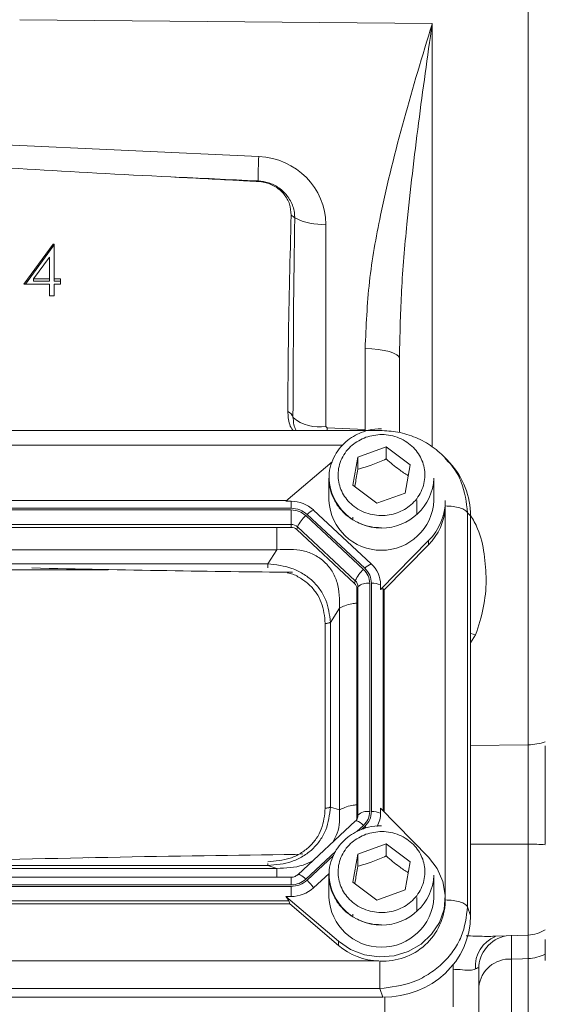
# Model space of a CAD drawing. Header units: inches. Extents: x 0.3 to 33.9, y 0.2 to 21.6.
# Tile 11 of 23: x 23.4 to 25.2, y 7.8 to 11.3. Entities that reach past the tile are written whole.
import ezdxf

# ---------------------------------------------------------------- set-up
doc = ezdxf.new("R2010")
doc.units = ezdxf.units.IN
doc.header["$MEASUREMENT"] = 0
doc.layers.add('SLD-0', color=7, linetype='Continuous', lineweight=15)
doc.styles.add('SLDTEXTSTYLE0', font='TXT', dxfattribs={"width": 0.75})
doc.dimstyles.new('SLDDIMSTYLE0', dxfattribs={"dimtxt": 0.25, "dimasz": 0.13, "dimexe": 0, "dimexo": 0.0625, "dimgap": 0.0625, "dimtad": 0, "dimtih": 1, "dimtoh": 1, "dimrnd": 1e-09, "dimzin": 12, "dimdsep": 46, "dimtxsty": 'SLDTEXTSTYLE0', "dimsah": 1, "dimcen": 0.09, "dimadec": 0, "dimazin": 3, "dimtfac": 1, "dimtofl": 0, "dimtmove": 0, "dimatfit": 3, "dimfxl": 1, "dimfrac": 2, "dimtolj": 1, "dimtzin": 12, "dimarcsym": 0})

# ---------------------------------------------------------------- blocks, each defined once
blk = doc.blocks.new('_D_10')
at = {"layer": 'SLD-0'}
for p, q in [((23.0055, 13.5316), (31.06, 13.5316)), ((30.935, 13.5316), (30.935, 10.1526)), ((30.3636, 9.7786), (30.3128, 9.7786)), ((30.3128, 9.7786), (30.3128, 9.3817)), ((31.5065, 9.7786), (31.5573, 9.7786)), ((31.5573, 9.7786), (31.5573, 9.3817)), ((30.3128, 9.3817), (30.3636, 9.3817)), ((31.5573, 9.3817), (31.5065, 9.3817)), ((30.935, 5.952), (30.935, 9.3309)), ((26.5026, 5.952), (31.06, 5.952))]:
    blk.add_line(p, q, dxfattribs=at)
for points in [[(30.935, 13.5316), (30.915, 13.4016), (30.955, 13.4016)], [(30.935, 5.952), (30.955, 6.082), (30.915, 6.082)]]:
    blk.add_solid(points, dxfattribs=at)
at = {"layer": 'SLD-0', "char_height": 0.25, "attachment_point": 1, "style": 'SLDTEXTSTYLE0'}
for s, insert in [('7.58', (30.5102, 10.1516, -1.544)), ('192.52', (30.4271, 9.704, -1.544))]:
    blk.add_mtext(s, dxfattribs=dict(at, insert=insert))

msp = doc.modelspace()

# ---------------------------------------------------------------- linework, layer by layer
at = {"color": 7, "linetype": 'Continuous', "lineweight": 15}
for p, q in [((25.1597, 8.7387), (25.1597, 12.1645)), ((24.8214, 11.2826), (23.3672, 11.2966)), ((22.9555, 10.8721), (24.2099, 10.8141)), ((24.4464, 10.5748), (24.4464, 9.8619)), ((23.3818, 10.3638), (23.4855, 10.5048)), ((23.3871, 10.3638), (23.4855, 10.4976)), ((23.4855, 10.5048), (23.489, 10.5048)), ((23.4855, 10.4976), (23.4855, 10.5048)), ((23.4855, 10.4976), (23.489, 10.4976)), ((23.489, 10.5048), (23.489, 10.382)), ((23.472, 10.459), (23.4153, 10.382)), ((23.472, 10.382), (23.472, 10.459)), ((23.472, 10.3638), (23.3818, 10.3638)), ((23.4153, 10.3748), (23.4153, 10.382)), ((23.4153, 10.382), (23.472, 10.382)), ((23.4153, 10.3748), (23.472, 10.3748)), ((23.472, 10.3748), (23.472, 10.382)), ((23.472, 10.3229), (23.472, 10.3638)), ((23.489, 10.382), (23.5109, 10.382)), ((23.489, 10.3748), (23.489, 10.382)), ((23.489, 10.3748), (23.5109, 10.3748)), ((23.489, 10.3638), (23.489, 10.3229)), ((23.5109, 10.3638), (23.489, 10.3638)), ((23.5109, 10.382), (23.5109, 10.3638)), ((23.489, 10.3229), (23.472, 10.3229)), ((24.5849, 9.8508), (24.5849, 10.1364)), ((24.7063, 10.1256), (24.7055, 10.102)), ((24.7055, 10.102), (24.7055, 9.8399)), ((24.3307, 9.8935), (24.3323, 9.8793)), ((24.6369, 9.8477), (21.2732, 9.8477)), ((24.4464, 9.8619), (24.4512, 9.857)), ((24.4512, 9.857), (24.5849, 9.8508)), ((24.5586, 9.7538), (24.6594, 9.79)), ((24.6594, 9.79), (24.7434, 9.7265)), ((24.6594, 9.79), (24.6594, 9.747)), ((24.4692, 9.7374), (24.3059, 9.5977)), ((24.5417, 9.6542), (24.5586, 9.7538)), ((24.5586, 9.7108), (24.5586, 9.7538)), ((24.7434, 9.7265), (24.7265, 9.6269)), ((24.8708, 9.7453), (24.8658, 9.7511)), ((24.8833, 9.7338), (24.8719, 9.7463)), ((24.4575, 9.6789), (24.4575, 9.6008)), ((24.8275, 9.6008), (24.8275, 9.6789)), ((24.6256, 9.5908), (24.5417, 9.6542)), ((24.7265, 9.6269), (24.6256, 9.5908)), ((24.3086, 9.6), (21.6015, 9.6)), ((24.3059, 9.5977), (24.3238, 9.5977)), ((24.3238, 9.5977), (24.3238, 9.5731)), ((24.7675, 9.5516), (24.7675, 9.6008)), ((24.8675, 9.5865), (24.8675, 9.6008)), ((24.8675, 9.5812), (24.8675, 9.5865)), ((24.3238, 9.5731), (21.5863, 9.5731)), ((24.3238, 9.5674), (21.5863, 9.5674)), ((24.3238, 9.5163), (24.3238, 9.5674)), ((24.6064, 9.3773), (24.4031, 9.567)), ((24.9461, 8.1676), (24.9461, 9.5575)), ((24.9565, 9.5461), (24.9461, 9.5575)), ((24.5793, 9.3574), (24.376, 9.5471)), ((24.5837, 9.3614), (24.3804, 9.5512)), ((24.541, 9.5417), (24.5413, 9.5343)), ((24.9565, 8.1368), (24.9565, 9.5461)), ((24.3238, 9.5163), (21.5863, 9.5163)), ((24.3238, 9.5057), (21.5863, 9.5057)), ((24.3238, 9.5057), (24.3238, 9.5163)), ((24.3443, 9.4978), (24.3468, 9.5074)), ((24.5475, 9.308), (24.3443, 9.4978)), ((24.5501, 9.3176), (24.3468, 9.5074)), ((24.6393, 9.2865), (24.8084, 9.4589)), ((24.8084, 9.4589), (24.8084, 9.4445)), ((24.2736, 9.4267), (21.6365, 9.4267)), ((24.2416, 9.3769), (24.2736, 9.4267)), ((24.652, 9.2852), (24.8084, 9.4445)), ((24.2416, 9.3769), (21.6685, 9.3769)), ((24.5475, 9.308), (24.5501, 9.3176)), ((24.601, 8.5034), (24.601, 9.3086)), ((24.6071, 8.5034), (24.6071, 9.3086)), ((24.556, 9.2888), (24.5596, 9.2961)), ((24.556, 8.4837), (24.556, 9.2888)), ((24.5596, 8.491), (24.5596, 9.2961)), ((24.6393, 9.2865), (24.6393, 9.3032)), ((24.652, 9.2852), (24.6485, 9.2888)), ((24.652, 8.5017), (24.652, 9.2852)), ((24.4624, 9.1707), (24.4945, 9.2205)), ((24.4945, 8.509), (24.4945, 9.2205)), ((24.4624, 8.519), (24.4624, 9.1707)), ((24.4442, 8.5153), (24.4442, 9.167)), ((24.4624, 8.519), (24.4945, 8.509)), ((24.6393, 8.5147), (24.6393, 8.498)), ((24.8084, 8.3423), (24.6393, 8.5147)), ((24.5566, 8.4781), (24.5542, 8.471)), ((24.556, 8.4837), (24.5596, 8.491)), ((24.5565, 8.4779), (24.556, 8.477)), ((24.5507, 8.4702), (24.3474, 8.2805)), ((24.5586, 8.3535), (24.6594, 8.3896)), ((24.6594, 8.3896), (24.7434, 8.3261)), ((24.6594, 8.3896), (24.6594, 8.3466)), ((23.6382, 8.341), (23.6095, 8.3404)), ((24.3653, 8.3546), (24.338, 8.3516)), ((24.5417, 8.2539), (24.5586, 8.3535)), ((24.5586, 8.3105), (24.5586, 8.3535)), ((21.6365, 8.3028), (24.2736, 8.3028)), ((21.6685, 8.3128), (24.2416, 8.3128)), ((24.2736, 8.3028), (24.2416, 8.3128)), ((24.7434, 8.3261), (24.7265, 8.2266)), ((24.3238, 8.2715), (21.5863, 8.2715)), ((24.4031, 8.2342), (24.4579, 8.2853)), ((24.4575, 8.2785), (24.4575, 8.2004)), ((24.8275, 8.2004), (24.8275, 8.2785)), ((21.5863, 8.2446), (24.3238, 8.2446)), ((21.5863, 8.2389), (24.3238, 8.2389)), ((24.3238, 8.2389), (24.3238, 8.2035)), ((24.6256, 8.1904), (24.5417, 8.2539)), ((24.3059, 8.2035), (24.4905, 8.0455)), ((24.3238, 8.2035), (24.3059, 8.2035)), ((24.7265, 8.2266), (24.6256, 8.1904)), ((24.7675, 8.1512), (24.7675, 8.2004)), ((24.8675, 8.1861), (24.8675, 8.2004)), ((21.5902, 8.1772), (24.3199, 8.1772)), ((21.5941, 8.1878), (24.316, 8.1878)), ((24.316, 8.1878), (24.3199, 8.1772)), ((24.4905, 8.0312), (24.3199, 8.1772)), ((24.9461, 8.1676), (24.9565, 8.1368)), ((24.541, 8.1413), (24.5413, 8.134)), ((25.043, 8.0635), (25.1597, 8.0676)), ((24.4905, 8.0455), (24.4905, 8.0312)), ((21.2765, 7.9762), (24.6336, 7.9762)), ((24.8955, 7.9636), (24.8955, 7.9548)), ((24.8955, 7.8146), (24.8955, 7.9548)), ((25.1014, 7.9829), (25.1014, 7.4962)), ((24.9855, 7.9483), (24.9855, 6.7436)), ((21.2732, 7.879), (24.6369, 7.879)), ((24.6473, 7.8482), (24.6369, 7.879)), ((21.2628, 7.8482), (24.6473, 7.8482))]:
    msp.add_line(p, q, dxfattribs=at)
at = {"color": 8, "linetype": 'Continuous', "lineweight": 15}
for p, q in [((24.8214, 11.2826), (24.8214, 9.7905)), ((24.4512, 9.857), (24.4508, 9.8477)), ((24.5849, 9.8508), (24.5848, 9.8477)), ((24.5064, 9.7963), (21.3497, 9.7963)), ((24.8674, 8.2088), (24.8674, 9.5781)), ((23.6794, 9.3562), (22.2317, 9.3562)), ((24.6485, 8.5053), (24.6485, 9.2888)), ((24.9745, 9.1266), (24.9565, 9.0986)), ((24.9565, 8.7366), (25.1597, 8.7387)), ((24.5557, 8.4325), (24.5793, 8.4546)), ((24.572, 8.4397), (24.5837, 8.4506)), ((25.1597, 8.3886), (24.9565, 8.3885)), ((25.1597, 8.0676), (25.1597, 8.3886)), ((24.376, 8.2648), (24.4804, 8.3622)), ((24.3804, 8.2608), (24.4738, 8.348)), ((24.3238, 8.2446), (24.3238, 8.2715)), ((25.1597, 7.4486), (25.1597, 7.985)), ((24.6543, 7.7285), (24.6543, 7.8482))]:
    msp.add_line(p, q, dxfattribs=at)
at = {"color": 7, "linetype": 'Continuous', "lineweight": 15, "flags": 128}
for points in [[(24.5849, 10.1364), (24.6087, 10.1356), (24.6314, 10.1335), (24.6522, 10.1302), (24.6705, 10.1259), (24.6854, 10.1208), (24.6964, 10.1149), (24.7032, 10.1086), (24.7055, 10.102)], [(24.4905, 8.0455), (24.5333, 8.0168), (24.5821, 7.9981), (24.6342, 7.9905), (24.6868, 7.9945), (24.7369, 8.0097), (24.7819, 8.0355), (24.8192, 8.0703), (24.8468, 8.1123), (24.8631, 8.1591), (24.8674, 8.2082), (24.8593, 8.2568), (24.8393, 8.3024), (24.8084, 8.3423)], [(25.1597, 7.985), (25.1398, 7.9843), (25.1014, 7.9829)]]:
    msp.add_lwpolyline(points, dxfattribs=at)
at = {"color": 8, "linetype": 'Continuous', "lineweight": 15, "flags": 128}
for points in [[(24.9745, 9.1266), (24.9574, 9.1308), (24.9565, 9.131)], [(24.5837, 8.4506), (24.5869, 8.4474), (24.5886, 8.4457)], [(24.3474, 8.2805), (24.3481, 8.281), (24.3503, 8.2813), (24.3533, 8.2807), (24.357, 8.2791), (24.3612, 8.2767), (24.3659, 8.2734), (24.3709, 8.2694), (24.376, 8.2648)]]:
    msp.add_lwpolyline(points, dxfattribs=at)
at = {"color": 7, "linetype": 'Continuous', "lineweight": 15}
for centre, radius, start, end in [((25.2622, 10.7517), 1.0542, 176.6087, 181.3049), ((24.1921, 10.7253), 0.0164, 2.1115, 8.4148), ((24.2975, 10.5603), 0.054, 43.3776, 60.3964), ((24.4324, 10.7845), 0.2102, 242.9164, 273.8072), ((24.2997, 9.885), 0.0321, 15.2534, 66.7498), ((24.4222, 10.0013), 0.1414, 229.6465, 279.816), ((24.6425, 9.6883), 0.1852, 182.8432, 357.108), ((24.3244, 9.4814), 0.1163, 47.4102, 90.3067), ((24.6425, 9.6101), 0.1852, 182.8939, 357.1061), ((24.6657, 9.6016), 0.2019, 315.0049, 359.7672), ((24.4332, 9.4997), 0.0737, 114.0491, 135.7254), ((24.6645, 9.5878), 0.2031, 315.13, 357.2497), ((24.4466, 9.4646), 0.1086, 130.5238, 156.7761), ((24.3239, 9.4825), 0.0338, 47.41, 90.3069), ((24.3239, 9.4756), 0.0301, 47.4102, 90.3067), ((24.6499, 9.2748), 0.1086, 130.5236, 156.7762), ((24.6365, 9.3099), 0.0737, 114.0493, 135.7253), ((24.5378, 9.3025), 0.1014, 0.3769, 47.4752), ((24.5302, 9.2959), 0.0294, 0.377, 47.4751), ((24.5939, 9.257), 0.052, 82.2096, 131.2631), ((24.6092, 9.2223), 0.0863, 69.6232, 91.405), ((24.5298, 9.2887), 0.0262, 0.3772, 47.4747), ((25.1573, 8.928), 0.1893, 270.7383, 289.3569), ((24.5304, 8.4837), 0.0256, 330.8807, 359.9094), ((24.5939, 8.4519), 0.052, 82.2096, 131.2631), ((24.6092, 8.4171), 0.0863, 69.6232, 91.405), ((24.54, 8.4982), 0.0993, 331.5189, 359.8972), ((24.5533, 8.4667), 0.00441, 78.6958, 126.6408), ((25.1581, 7.6017), 0.7869, 85.4845, 89.8806), ((24.6425, 8.2879), 0.1852, 182.8432, 357.108), ((24.3244, 8.3198), 0.1163, 269.6933, 312.5898), ((24.2779, 8.1502), 0.1508, 33.8558, 47.1911), ((24.6425, 8.2098), 0.1852, 182.8939, 357.1061), ((24.6495, 8.1939), 0.2182, 266.7037, 357.9341), ((25.1555, 8.1875), 0.12, 272, 302.5136), ((24.6412, 8.2096), 0.2335, 229.8036, 268.1235), ((25.1564, 8.124), 0.139, 271.3786, 297.2488), ((25.095, 7.8731), 0.11, 86.6798, 174.0955)]:
    msp.add_arc(centre, radius, start, end, dxfattribs=at)
at = {"color": 8, "linetype": 'Continuous', "lineweight": 15}
for centre, radius, start, end in [((24.5308, 8.491), 0.0288, 332.9758, 359.9053), ((24.5352, 8.4145), 0.0596, 42.2431, 71.4608), ((25.0844, 7.9584), 0.111, 110.7479, 185.2597), ((25.1047, 7.9478), 0.1192, 100.7884, 179.7509)]:
    msp.add_arc(centre, radius, start, end, dxfattribs=at)
at = {"color": 7, "linetype": 'Continuous', "lineweight": 15}
for centre, major_axis, ratio, start_param, end_param in [((24.2014, 10.5779), (0.2415, -0.0428), 0.962793, 0.168803, 1.704693), ((25.2925, 10.7972), (3.1511, -0.1027), 0.035536, 3.878034, 4.255791), ((57.1825, 9.3221), (75.3191, -3.441), 0.001485, 4.254756, 4.259315), ((24.4505, 9.6851), (-0.0043, 2.6055), 0.046027, 1.212987, 1.490656), ((24.6377, 9.5371), (0.313, 0.0656), 0.927683, 6.091166, 6.782759), ((22.3807, 9.503), (3.4384, -0.1121), 0.032567, 5.01757, 5.315642), ((24.6071, 9.2441), (0.0413, 0.0448), 0.170211, 6.275096, 6.798785), ((22.3807, 8.1957), (3.4384, 0.1121), 0.032567, 0.964148, 1.401772), ((24.2708, 8.2238), (0.0452, -0.0412), 0.184584, 0.341071, 0.86476), ((24.6377, 8.1458), (0.313, -0.0656), 0.927683, 4.934566, 6.475204)]:
    msp.add_ellipse(centre, major_axis=major_axis, ratio=ratio, start_param=start_param, end_param=end_param, dxfattribs=at)
for points, knots in [([(24.5849, 10.1364), (24.5883, 10.2151), (24.5951, 10.3732), (24.6437, 10.6436), (24.7196, 10.9463), (24.7871, 11.1698), (24.8212, 11.2819), (24.8214, 11.2826)], [0, 0, 0, 0, 0.2009478, 0.4040349, 0.7007613, 0.9982531, 1, 1, 1, 1]), ([(24.2085, 10.7259), (24.2035, 10.7262), (24.1785, 10.7275), (24.0757, 10.7331), (23.9778, 10.738), (23.8999, 10.742)], [0, 0, 0, 0, 0.048249, 0.242972, 1, 1, 1, 1]), ([(24.2083, 10.7277), (24.2203, 10.7262), (24.246, 10.7231), (24.2766, 10.7074), (24.3044, 10.6843), (24.3262, 10.6537), (24.336, 10.6209), (24.3366, 10.602), (24.3367, 10.5974)], [0, 0, 0, 0, 0.175563, 0.377503, 0.49269, 0.711012, 0.929956, 1, 1, 1, 1]), ([(24.3242, 10.6073), (24.3232, 10.6203), (24.3212, 10.6464), (24.3009, 10.6817), (24.2703, 10.7088), (24.2373, 10.7228), (24.216, 10.7251), (24.2085, 10.7259)], [0, 0, 0, 0, 0.220211, 0.44058, 0.660997, 0.880133, 1, 1, 1, 1]), ([(24.3123, 9.9145), (24.3124, 9.9253), (24.3128, 10.0075), (24.3147, 10.2384), (24.3203, 10.4585), (24.3242, 10.6073)], [0, 0, 0, 0, 0.046773, 0.355545, 1, 1, 1, 1]), ([(24.3306, 9.8477), (24.3305, 9.8478), (24.32, 9.8602), (24.3142, 9.8843), (24.3128, 9.9071), (24.3123, 9.9145)], [0, 0, 0, 0, 0.0074444, 0.6781338, 1, 1, 1, 1]), ([(24.3423, 9.8477), (24.3404, 9.8509), (24.3342, 9.8612), (24.3331, 9.8719), (24.3324, 9.8793)], [0, 0, 0, 0, 0.31955, 1, 1, 1, 1]), ([(24.6425, 9.8538), (24.627, 9.8527), (24.6053, 9.8513), (24.5747, 9.8421), (24.5498, 9.8312), (24.5227, 9.8134), (24.498, 9.7899), (24.4773, 9.7604), (24.4633, 9.7258), (24.4567, 9.6977), (24.4581, 9.6819), (24.4584, 9.6791)], [0, 0, 0, 0, 0.160756, 0.225318, 0.332584, 0.444558, 0.565516, 0.693316, 0.827748, 0.969288, 1, 1, 1, 1]), ([(24.5877, 9.8237), (24.6064, 9.8284), (24.6352, 9.8356), (24.6753, 9.8308), (24.7052, 9.8218), (24.7325, 9.8071), (24.7626, 9.7822), (24.7888, 9.7428), (24.7976, 9.6971), (24.7931, 9.6599), (24.7833, 9.6319), (24.7676, 9.6064), (24.7409, 9.5783), (24.6987, 9.5538), (24.6497, 9.5456), (24.6098, 9.5498), (24.5799, 9.559), (24.5525, 9.5736), (24.5225, 9.5985), (24.4963, 9.638), (24.4875, 9.6837), (24.492, 9.7209), (24.5018, 9.7489), (24.5175, 9.7743), (24.544, 9.8029), (24.5705, 9.8155), (24.5877, 9.8237)], [0, 0, 0, 0, 0.059864, 0.09209, 0.125, 0.15791, 0.190136, 0.25, 0.309864, 0.34209, 0.375, 0.40791, 0.440136, 0.5, 0.559864, 0.59209, 0.625, 0.65791, 0.690136, 0.75, 0.809864, 0.84209, 0.875, 0.90791, 0.940136, 1, 1, 1, 1]), ([(24.8721, 9.746), (24.856, 9.7616), (24.824, 9.7925), (24.7646, 9.8242), (24.7015, 9.844), (24.6582, 9.8463), (24.6369, 9.8475)], [0, 0, 0, 0, 0.256761, 0.510731, 0.759485, 1, 1, 1, 1]), ([(24.5586, 9.7108), (24.5766, 9.7157), (24.6103, 9.7249), (24.6438, 9.7399), (24.6594, 9.747)], [0, 0, 0, 0, 0.534747, 1, 1, 1, 1]), ([(24.6594, 9.747), (24.6744, 9.734), (24.7003, 9.7117), (24.726, 9.695), (24.7368, 9.688)], [0, 0, 0, 0, 0.580035, 1, 1, 1, 1]), ([(24.5485, 9.6491), (24.5493, 9.6532), (24.5526, 9.6717), (24.556, 9.6937), (24.5586, 9.7108)], [0, 0, 0, 0, 0.221925, 1, 1, 1, 1]), ([(24.4584, 9.6791), (24.4587, 9.6681), (24.4593, 9.6438), (24.4719, 9.6081), (24.4925, 9.5742), (24.5196, 9.5466), (24.5485, 9.5273), (24.5762, 9.5151), (24.6066, 9.5062), (24.629, 9.5049), (24.6425, 9.5041)], [0, 0, 0, 0, 0.1192287, 0.2624853, 0.4044259, 0.5429653, 0.6713694, 0.7681676, 0.8594981, 1, 1, 1, 1]), ([(24.3238, 9.5731), (24.3344, 9.5721), (24.3556, 9.57), (24.3721, 9.5575), (24.3804, 9.5512)], [0, 0, 0, 0, 0.5, 1, 1, 1, 1]), ([(24.3238, 9.5674), (24.3335, 9.5664), (24.3531, 9.5645), (24.3684, 9.5529), (24.376, 9.5471)], [0, 0, 0, 0, 0.5, 1, 1, 1, 1]), ([(24.9461, 9.5575), (24.9436, 9.5607), (24.9385, 9.5672), (24.9198, 9.5749), (24.8954, 9.5802), (24.8768, 9.5809), (24.8675, 9.5812)], [0, 0, 0, 0, 0.25, 0.499999, 0.75, 1, 1, 1, 1]), ([(24.4945, 9.2205), (24.4946, 9.2514), (24.4947, 9.2973), (24.4702, 9.3515), (24.4433, 9.3848), (24.4081, 9.4095), (24.3517, 9.4308), (24.3051, 9.4283), (24.2736, 9.4267)], [0, 0, 0, 0, 0.257397, 0.381602, 0.5, 0.618394, 0.742603, 1, 1, 1, 1]), ([(24.4624, 9.1707), (24.4593, 9.1975), (24.4547, 9.238), (24.4276, 9.2861), (24.4003, 9.3179), (24.3662, 9.3434), (24.3143, 9.369), (24.2706, 9.3738), (24.2416, 9.3769)], [0, 0, 0, 0, 0.248978, 0.376059, 0.5, 0.623945, 0.751023, 1, 1, 1, 1]), ([(24.5793, 9.3574), (24.5855, 9.3502), (24.598, 9.336), (24.6, 9.3177), (24.601, 9.3086)], [0, 0, 0, 0, 0.499999, 1, 1, 1, 1]), ([(24.5837, 9.3614), (24.5904, 9.3537), (24.6038, 9.3382), (24.606, 9.3185), (24.6071, 9.3086)], [0, 0, 0, 0, 0.5, 1, 1, 1, 1]), ([(24.4442, 9.167), (24.4461, 9.167), (24.4497, 9.1671), (24.4548, 9.1679), (24.4593, 9.1691), (24.4614, 9.1702), (24.4624, 9.1707)], [0, 0, 0, 0, 0.249999, 0.5, 0.750003, 1, 1, 1, 1]), ([(25.1597, 8.3886), (25.1598, 8.4187), (25.16, 8.4801), (25.1601, 8.5711), (25.16, 8.6597), (25.1598, 8.7121), (25.1597, 8.7387)], [0, 0, 0, 0, 0.2457242, 0.5000018, 0.7457238, 1, 1, 1, 1]), ([(25.22, 8.7348), (25.22, 8.707), (25.22, 8.6557), (25.22, 8.5711), (25.22, 8.4828), (25.22, 8.4212), (25.22, 8.3881)], [0, 0, 0, 0, 0.266835, 0.494114, 0.727989, 1, 1, 1, 1]), ([(24.2416, 8.3128), (24.2706, 8.3155), (24.3143, 8.3194), (24.3662, 8.3444), (24.4003, 8.3699), (24.4276, 8.4017), (24.4547, 8.4504), (24.4593, 8.4917), (24.4624, 8.519)], [0, 0, 0, 0, 0.248977, 0.376059, 0.5, 0.623945, 0.751023, 1, 1, 1, 1]), ([(24.2416, 8.3261), (24.2685, 8.3283), (24.309, 8.3317), (24.3573, 8.3545), (24.3887, 8.3779), (24.4138, 8.4072), (24.4382, 8.4523), (24.4418, 8.4901), (24.4442, 8.5153)], [0, 0, 0, 0, 0.250062, 0.376147, 0.5, 0.62379, 0.749938, 1, 1, 1, 1]), ([(24.4442, 8.5153), (24.4461, 8.5153), (24.4497, 8.5154), (24.4548, 8.5162), (24.4593, 8.5174), (24.4614, 8.5185), (24.4624, 8.519)], [0, 0, 0, 0, 0.249999, 0.5, 0.750003, 1, 1, 1, 1]), ([(24.472, 8.3968), (24.4772, 8.4066), (24.4961, 8.4422), (24.4952, 8.481), (24.4945, 8.509)], [0, 0, 0, 0, 0.276862, 1, 1, 1, 1]), ([(24.601, 8.5034), (24.6, 8.4943), (24.598, 8.476), (24.5855, 8.4617), (24.5793, 8.4546)], [0, 0, 0, 0, 0.5000007, 1, 1, 1, 1]), ([(24.6071, 8.5034), (24.606, 8.4935), (24.6038, 8.4737), (24.5904, 8.4583), (24.5837, 8.4506)], [0, 0, 0, 0, 0.500001, 1, 1, 1, 1]), ([(24.6425, 8.4534), (24.627, 8.4524), (24.6053, 8.451), (24.5747, 8.4417), (24.5498, 8.4308), (24.5227, 8.413), (24.498, 8.3895), (24.4773, 8.3601), (24.4633, 8.3254), (24.4567, 8.2973), (24.4581, 8.2815), (24.4584, 8.2787)], [0, 0, 0, 0, 0.160756, 0.225318, 0.332583, 0.444559, 0.565517, 0.693316, 0.827748, 0.969289, 1, 1, 1, 1]), ([(24.5877, 8.4234), (24.6064, 8.428), (24.6352, 8.4352), (24.6753, 8.4305), (24.7052, 8.4215), (24.7325, 8.4067), (24.7626, 8.3819), (24.7888, 8.3424), (24.7976, 8.2967), (24.7931, 8.2595), (24.7833, 8.2315), (24.7676, 8.206), (24.7409, 8.178), (24.6987, 8.1534), (24.6497, 8.1453), (24.6098, 8.1495), (24.5799, 8.1586), (24.5525, 8.1733), (24.5225, 8.1981), (24.4963, 8.2376), (24.4875, 8.2833), (24.492, 8.3205), (24.5018, 8.3485), (24.5175, 8.3739), (24.544, 8.4025), (24.5705, 8.4151), (24.5877, 8.4234)], [0, 0, 0, 0, 0.059864, 0.09209, 0.125, 0.15791, 0.190136, 0.25, 0.309864, 0.34209, 0.375, 0.40791, 0.440136, 0.5, 0.559864, 0.59209, 0.625, 0.65791, 0.690136, 0.75, 0.809864, 0.84209, 0.875, 0.90791, 0.940136, 1, 1, 1, 1]), ([(24.5586, 8.3105), (24.5766, 8.3154), (24.6103, 8.3245), (24.6438, 8.3396), (24.6594, 8.3466)], [0, 0, 0, 0, 0.534747, 1, 1, 1, 1]), ([(24.6594, 8.3466), (24.6744, 8.3336), (24.7003, 8.3113), (24.726, 8.2946), (24.7368, 8.2876)], [0, 0, 0, 0, 0.580034, 1, 1, 1, 1]), ([(24.2736, 8.3028), (24.3054, 8.3038), (24.3492, 8.3051), (24.3884, 8.3237), (24.3992, 8.3289)], [0, 0, 0, 0, 0.72314, 1, 1, 1, 1]), ([(24.5485, 8.2487), (24.5493, 8.2528), (24.5526, 8.2714), (24.556, 8.2933), (24.5586, 8.3105)], [0, 0, 0, 0, 0.221927, 1, 1, 1, 1]), ([(24.3473, 8.2805), (24.3471, 8.2803), (24.3457, 8.2785), (24.3415, 8.276), (24.3351, 8.2731), (24.329, 8.2717), (24.3251, 8.2716), (24.3238, 8.2715)], [0, 0, 0, 0, 0.032118, 0.319523, 0.567064, 0.852731, 1, 1, 1, 1]), ([(24.4584, 8.2787), (24.4587, 8.2677), (24.4593, 8.2435), (24.4719, 8.2077), (24.4925, 8.1738), (24.5196, 8.1462), (24.5485, 8.1269), (24.5762, 8.1147), (24.6066, 8.1058), (24.629, 8.1045), (24.6425, 8.1037)], [0, 0, 0, 0, 0.1192286, 0.2624856, 0.4044258, 0.5429654, 0.6713695, 0.7681675, 0.8594981, 1, 1, 1, 1]), ([(24.376, 8.2648), (24.3684, 8.259), (24.3531, 8.2474), (24.3335, 8.2455), (24.3238, 8.2446)], [0, 0, 0, 0, 0.5000001, 1, 1, 1, 1]), ([(24.3804, 8.2608), (24.3721, 8.2545), (24.3556, 8.2419), (24.3344, 8.2399), (24.3238, 8.2389)], [0, 0, 0, 0, 0.5, 1, 1, 1, 1]), ([(24.6369, 7.879), (24.6759, 7.8835), (24.736, 7.8906), (24.8078, 7.9273), (24.8567, 7.9644), (24.8963, 8.01), (24.9351, 8.0765), (24.9418, 8.1318), (24.9461, 8.1676)], [0, 0, 0, 0, 0.240419, 0.371173, 0.5, 0.62883, 0.759582, 1, 1, 1, 1]), ([(24.8675, 8.1913), (24.8768, 8.191), (24.8954, 8.1903), (24.9198, 8.185), (24.9385, 8.1773), (24.9436, 8.1709), (24.9461, 8.1676)], [0, 0, 0, 0, 0.2499997, 0.5000005, 0.7500001, 1, 1, 1, 1]), ([(25.1011, 8.067), (25.1011, 8.0611), (25.101, 8.0491), (25.1012, 8.0172), (25.1013, 7.9916), (25.1014, 7.9829)], [0, 0, 0, 0, 0.390152, 0.793824, 1, 1, 1, 1]), ([(25.22, 8.0518), (25.22, 8.0444), (25.22, 8.0276), (25.22, 7.9958), (25.22, 7.9782)], [0, 0, 0, 0, 0.447262, 1, 1, 1, 1]), ([(24.6369, 7.879), (24.6369, 7.8846), (24.6369, 7.8958), (24.6369, 7.921), (24.6369, 7.949), (24.6369, 7.9671), (24.6369, 7.9761)], [0, 0, 0, 0, 0.25, 0.5, 0.75, 1, 1, 1, 1]), ([(24.9855, 7.9483), (24.9853, 7.9497), (24.9846, 7.9531), (24.9797, 7.9516), (24.975, 7.9488), (24.9739, 7.9482)], [0, 0, 0, 0, 0.344923, 0.848485, 1, 1, 1, 1])]:
    msp.add_open_spline(points, degree=3, knots=knots, dxfattribs=at)
at = {"color": 8, "linetype": 'Continuous', "lineweight": 15}
for points, knots in [([(24.8214, 11.2826), (24.8213, 11.2819), (24.8048, 11.166), (24.7719, 10.9322), (24.735, 10.6175), (24.7113, 10.348), (24.7079, 10.1972), (24.7063, 10.1256)], [0, 0, 0, 0, 0.001843, 0.308494, 0.616411, 0.817888, 1, 1, 1, 1]), ([(24.9461, 9.5575), (24.9416, 9.5943), (24.9346, 9.651), (24.9011, 9.7127), (24.879, 9.7365), (24.8708, 9.7453)], [0, 0, 0, 0, 0.5354978, 0.8267352, 1, 1, 1, 1]), ([(24.9565, 9.5481), (24.9655, 9.5326), (24.9902, 9.4901), (25.0065, 9.4112), (25.0141, 9.3175), (25.0049, 9.2205), (24.9847, 9.1581), (24.9745, 9.1266)], [0, 0, 0, 0, 0.119221, 0.326767, 0.540744, 0.767292, 1, 1, 1, 1]), ([(24.2736, 9.4267), (24.2736, 9.4353), (24.2736, 9.4526), (24.2736, 9.4804), (24.2736, 9.4983), (24.2736, 9.5057)], [0, 0, 0, 0, 0.368964, 0.737928, 1, 1, 1, 1]), ([(24.2416, 9.3625), (24.2416, 9.364), (24.2416, 9.3673), (24.2416, 9.3724), (24.2416, 9.3754), (24.2416, 9.3769)], [0, 0, 0, 0, 0.289896, 0.644948, 1, 1, 1, 1]), ([(24.4442, 9.167), (24.4418, 9.1921), (24.4382, 9.23), (24.4138, 9.275), (24.3887, 9.3045), (24.3571, 9.3271), (24.3306, 9.3422), (24.3139, 9.3445), (24.3105, 9.345)], [0, 0, 0, 0, 0.319941, 0.481261, 0.639724, 0.798107, 0.959508, 1, 1, 1, 1]), ([(24.4945, 9.2205), (24.5004, 9.2236), (24.5123, 9.2298), (24.5342, 9.236), (24.55, 9.2381), (24.556, 9.2389)], [0, 0, 0, 0, 0.383143, 0.766285, 1, 1, 1, 1]), ([(24.4945, 8.509), (24.5004, 8.5121), (24.5123, 8.5182), (24.5342, 8.5245), (24.55, 8.5266), (24.556, 8.5274)], [0, 0, 0, 0, 0.383143, 0.766285, 1, 1, 1, 1]), ([(24.2416, 8.3128), (24.2416, 8.3133), (24.2416, 8.3141), (24.2416, 8.3169), (24.2416, 8.3194), (24.2416, 8.3205)], [0, 0, 0, 0, 0.3550459, 0.7101015, 1, 1, 1, 1]), ([(24.2736, 8.2715), (24.2736, 8.2736), (24.2736, 8.2834), (24.2736, 8.2953), (24.2736, 8.3003), (24.2736, 8.3028)], [0, 0, 0, 0, 0.1169131, 0.5584576, 1, 1, 1, 1]), ([(24.9412, 8.0644), (24.9516, 8.0644), (24.985, 8.0643), (25.0215, 8.0619), (25.0402, 8.0638), (25.043, 8.064)], [0, 0, 0, 0, 0.2794163, 0.8944045, 1, 1, 1, 1]), ([(25.1597, 7.985), (25.1598, 8.001), (25.16, 8.0335), (25.16, 8.0617), (25.16, 8.0752), (25.1599, 8.0729), (25.1599, 8.0724)], [0, 0, 0, 0, 0.298226, 0.606832, 0.905056, 1, 1, 1, 1]), ([(24.9739, 7.9482), (24.9681, 7.946), (24.9615, 7.9436), (24.9434, 7.9433), (24.925, 7.9455), (24.9038, 7.9464), (24.8955, 7.9467)], [0, 0, 0, 0, 0.34001, 0.380694, 0.758306, 1, 1, 1, 1])]:
    msp.add_open_spline(points, degree=3, knots=knots, dxfattribs=at)

# ---------------------------------------------------------------- dimensions: what is measured, and where the dimension line sits
at = {"layer": 'SLD-0'}
dim = msp.add_linear_dim(base=(30.935, 13.5316), p1=(26.4526, 5.952), p2=(22.9555, 13.5316), angle=90, dimstyle='SLDDIMSTYLE0', dxfattribs=at)
dim.commit()
dim.dimension.update_dxf_attribs({"geometry": '_D_10', "text_midpoint": (30.935, 9.7418), "dimtype": 160})

doc.saveas('drawing.dxf')
